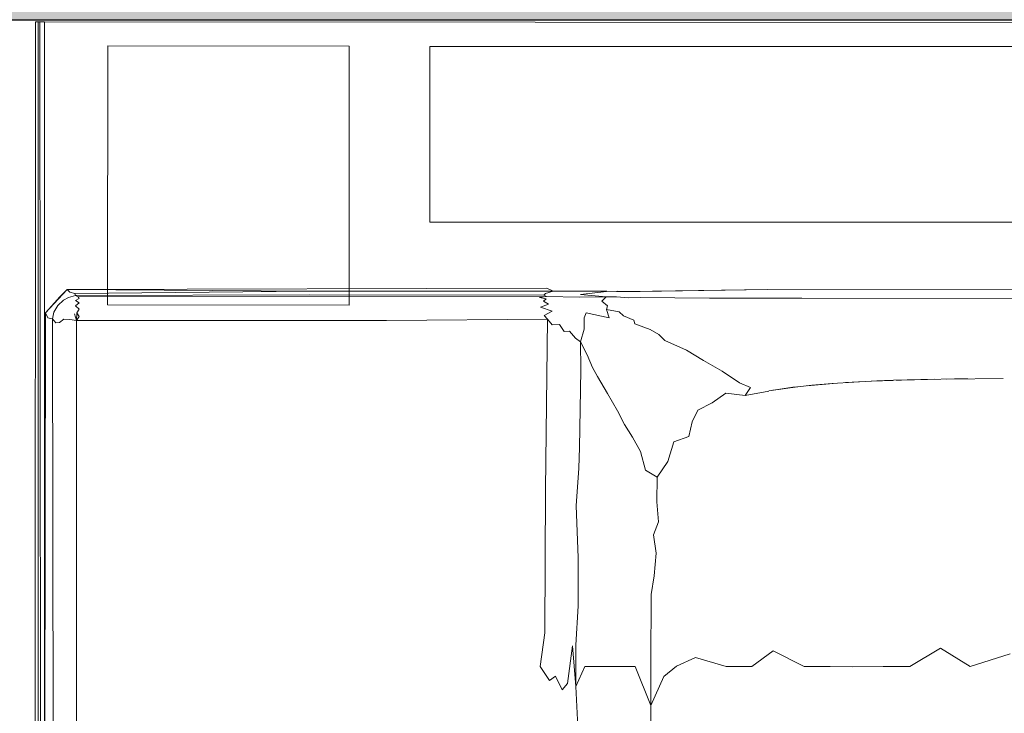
# Model space of a CAD drawing. Header units: millimetres. Extents: x -63554 to 200, y -19084 to 40052.
# Tile 113 of 120: x -50508 to -50059, y 35454 to 35770. Entities that reach past the tile are written whole.
import ezdxf

# ---------------------------------------------------------------- set-up
doc = ezdxf.new("R2010")
doc.units = ezdxf.units.MM
doc.header["$MEASUREMENT"] = 0
doc.linetypes.add('Dotted', pattern=[317.499995, 0, -317.499995])
for name, color, linetype in [('1241_Välisseinad', 7, 'Continuous'), ('New_014_Ruumi netopind', 7, 'Continuous'), ('New_1321_Põranda kattetarindid', 7, 'Continuous'), ('New_SA- santehnika', 7, 'Continuous')]:
    doc.layers.add(name, color=color, linetype=linetype)
for name, color, linetype, lineweight in [('1241_Välisseinad_Pen_No__101', 252, 'Continuous', 13), ('1241_Välisseinad_Pen_No__41', 7, 'Continuous', 25), ('New_1321_Põranda kattetarindid_Pen_No__41', 7, 'Continuous', 25), ('New_SA- santehnika_Pen_No__101', 252, 'Continuous', 13)]:
    doc.layers.add(name, color=color, linetype=linetype, lineweight=lineweight)

# ---------------------------------------------------------------- blocks, each defined once
blk = doc.blocks.new('Slab_170_1', base_point=(-50679.95, 30139.83))
at = {"layer": 'New_1321_Põranda kattetarindid_Pen_No__41', "color": 7, "linetype": 'Dotted', "lineweight": 25, "flags": 128}
blk.add_lwpolyline([(-50679.95, 30139.83), (-50632.81, 35769.83), (-47328.7, 35769.83), (-47385.46, 30139.83)], close=True, dxfattribs=at)
blk = doc.blocks.new('Wall_172_1', base_point=(-59329.31, 35769.83))
at = {"layer": '1241_Välisseinad_Pen_No__101', "linetype": 'Continuous', "lineweight": 0, "true_color": 0x4c4c4c}
blk.add_hatch(color=251, dxfattribs=at).paths.add_polyline_path([(-51349.12, 36089.83), (-51349.12, 35769.83), (-50009.12, 35769.83), (-50009.12, 36089.83)])
at = {"layer": '1241_Välisseinad_Pen_No__41', "color": 7, "linetype": 'Continuous', "lineweight": 25, "flags": 128}
blk.add_lwpolyline([(-50632.81, 35769.83), (-50009.12, 35769.83)], dxfattribs=at)
blk = doc.blocks.new('DURAVIT_234880-DuraSquare-sink(1)[276]_1', base_point=(-50100.3, 35768.56))
at = {"layer": 'New_SA- santehnika_Pen_No__101', "color": 252, "linetype": 'Continuous', "lineweight": 13}
for p, q in [((-50500.25, 35768.82), (-50500.54, 35320.69)), ((-50500.25, 35768.82), (-50500.54, 35320.69)), ((-50500.25, 35768.82), (-50500.11, 35768.82)), ((-50500.25, 35768.82), (-50500.11, 35768.82)), ((-50500.11, 35768.82), (-50499.7, 35768.82)), ((-50500.11, 35768.82), (-50499.7, 35768.82)), ((-50499.7, 35768.82), (-50499.09, 35768.82)), ((-50499.7, 35768.82), (-50499.09, 35768.82)), ((-50499.09, 35768.82), (-50499.1, 35320.69)), ((-50499.09, 35768.82), (-50499.1, 35320.69)), ((-50499.09, 35768.82), (-50498.38, 35768.82)), ((-50499.09, 35768.82), (-50498.38, 35768.82)), ((-50497.88, 35320.84), (-50498.38, 35768.82)), ((-50498.38, 35768.82), (-50497.82, 35768.82)), ((-50497.88, 35320.84), (-50498.38, 35768.82)), ((-50498.38, 35768.82), (-50497.82, 35768.82)), ((-50497.82, 35768.82), (-50497.6, 35768.82)), ((-50497.82, 35768.82), (-50497.6, 35768.82)), ((-50497.6, 35768.82), (-50497.18, 35768.82)), ((-50497.6, 35768.82), (-50497.18, 35768.82)), ((-50497.18, 35768.82), (-50496.25, 35768.82)), ((-50497.18, 35768.82), (-50496.25, 35768.82)), ((-50496.31, 35316.08), (-50496.25, 35768.82)), ((-50496.31, 35316.08), (-50496.25, 35768.82)), ((-50496.25, 35768.82), (-49703.42, 35768.3)), ((-50496.25, 35768.82), (-49703.42, 35768.3)), ((-50485.92, 35646.95), (-50495.7, 35636.23)), ((-50485.92, 35646.95), (-50495.7, 35636.23)), ((-50489.23, 35643.5), (-50485.92, 35646.95)), ((-50489.23, 35643.5), (-50485.92, 35646.95)), ((-50267.38, 35647.48), (-50485.92, 35646.95)), ((-50267.38, 35647.48), (-50485.92, 35646.95)), ((-50484.62, 35645.62), (-50485.92, 35646.95)), ((-50485.92, 35646.95), (-50375.39, 35646.12)), ((-50484.62, 35645.62), (-50485.92, 35646.95)), ((-50485.92, 35646.95), (-50375.39, 35646.12)), ((-50482.34, 35645.12), (-50484.62, 35645.62)), ((-50482.34, 35645.12), (-50484.62, 35645.62)), ((-50375.39, 35646.12), (-50482.34, 35645.12)), ((-50375.39, 35646.12), (-50482.34, 35645.12)), ((-50482.05, 35644.1), (-50482.34, 35645.12)), ((-50482.05, 35644.1), (-50482.34, 35645.12)), ((-50375.39, 35646.12), (-50264.46, 35646.17)), ((-50375.39, 35646.12), (-50264.46, 35646.17)), ((-50268.8, 35644.27), (-50267.97, 35645.04)), ((-50268.8, 35644.27), (-50267.97, 35645.04)), ((-50267.97, 35645.04), (-50264.46, 35646.17)), ((-50267.97, 35645.04), (-50264.46, 35646.17)), ((-50264.46, 35646.17), (-50267.38, 35647.48)), ((-50264.46, 35646.17), (-50267.38, 35647.48)), ((-50240.04, 35646.06), (-50264.46, 35646.17)), ((-50264.46, 35646.17), (-50240.27, 35646.05)), ((-50240.04, 35646.06), (-50264.46, 35646.17)), ((-50264.46, 35646.17), (-50240.27, 35646.05)), ((-50240.27, 35646.05), (-50252.12, 35644.64)), ((-50240.27, 35646.05), (-50252.12, 35644.64)), ((-50240.27, 35646.05), (-50235.43, 35646.09)), ((-50240.27, 35646.05), (-50235.43, 35646.09)), ((-50235.25, 35646.03), (-50235.69, 35646.04)), ((-50235.25, 35646.03), (-50235.69, 35646.04)), ((-50235.43, 35646.09), (-50229.79, 35646.01)), ((-50235.43, 35646.09), (-50229.79, 35646.01)), ((-50229.79, 35646.01), (-50235.25, 35646.03)), ((-50229.79, 35646.01), (-50235.25, 35646.03)), ((-50166.98, 35646.85), (-50229.79, 35646.01)), ((-50166.98, 35646.85), (-50229.79, 35646.01)), ((-50229.79, 35646.01), (-50224.95, 35646.05)), ((-50229.79, 35646.01), (-50224.95, 35646.05)), ((-50226.53, 35646.03), (-50226.53, 35646.05)), ((-50226.53, 35646.03), (-50226.53, 35646.05)), ((-50224.95, 35646.05), (-50166.98, 35646.85)), ((-50224.95, 35646.05), (-50166.98, 35646.85)), ((-50222.05, 35646.09), (-50222.05, 35646.11)), ((-50222.05, 35646.09), (-50222.05, 35646.11)), ((-50215.29, 35646.18), (-50215.29, 35646.2)), ((-50215.29, 35646.18), (-50215.29, 35646.2)), ((-50027.04, 35646.78), (-50166.98, 35646.85)), ((-50027.04, 35646.78), (-50166.98, 35646.85)), ((-50493.06, 35639.34), (-50489.23, 35643.5)), ((-50493.06, 35639.34), (-50489.23, 35643.5)), ((-50490.22, 35639.64), (-50487.52, 35642)), ((-50490.22, 35639.64), (-50487.52, 35642)), ((-50487.52, 35642), (-50485.36, 35643.23)), ((-50487.52, 35642), (-50485.36, 35643.23)), ((-50485.36, 35643.23), (-50482.05, 35644.1)), ((-50485.36, 35643.23), (-50482.05, 35644.1)), ((-50375.39, 35644.43), (-50482.05, 35644.1)), ((-50375.39, 35644.43), (-50482.05, 35644.1)), ((-50482.05, 35644.1), (-50480.9, 35643.56)), ((-50482.05, 35644.1), (-50480.9, 35643.56)), ((-50480.43, 35642.83), (-50482.05, 35641.92)), ((-50480.43, 35642.83), (-50482.05, 35641.92)), ((-50482.05, 35641.92), (-50480.46, 35640.84)), ((-50482.05, 35641.92), (-50480.46, 35640.84)), ((-50480.46, 35640.84), (-50482.03, 35639.42)), ((-50480.46, 35640.84), (-50482.03, 35639.42)), ((-50480.9, 35643.56), (-50267.64, 35643.76)), ((-50480.9, 35643.56), (-50267.64, 35643.76)), ((-50480.9, 35643.56), (-50480.43, 35642.83)), ((-50480.9, 35643.56), (-50480.43, 35642.83)), ((-50375.39, 35644.43), (-50268.8, 35644.27)), ((-50375.39, 35644.43), (-50268.8, 35644.27)), ((-50270.74, 35643.25), (-50267.64, 35643.76)), ((-50270.74, 35643.25), (-50267.64, 35643.76)), ((-50267.74, 35642.68), (-50270.74, 35643.25)), ((-50267.74, 35642.68), (-50270.74, 35643.25)), ((-50270.25, 35638.8), (-50266.64, 35640.2)), ((-50270.25, 35638.8), (-50266.64, 35640.2)), ((-50268.87, 35641.56), (-50267.74, 35642.68)), ((-50268.87, 35641.56), (-50267.74, 35642.68)), ((-50266.64, 35640.2), (-50268.87, 35641.56)), ((-50266.64, 35640.2), (-50268.87, 35641.56)), ((-50267.64, 35643.76), (-50268.8, 35644.27)), ((-50267.64, 35643.76), (-50268.8, 35644.27)), ((-50267.64, 35643.76), (-50252.57, 35643.35)), ((-50267.64, 35643.76), (-50252.57, 35643.35)), ((-50252.57, 35643.35), (-50240.39, 35643.55)), ((-50252.57, 35643.35), (-50240.39, 35643.55)), ((-50252.12, 35644.64), (-50240.39, 35643.55)), ((-50252.12, 35644.64), (-50240.39, 35643.55)), ((-50240.39, 35643.55), (-50242.32, 35641.56)), ((-50240.39, 35643.55), (-50242.32, 35641.56)), ((-50242.32, 35641.56), (-50239.78, 35639.46)), ((-50242.32, 35641.56), (-50239.78, 35639.46)), ((-50235.63, 35643.54), (-50240.39, 35643.55)), ((-50235.63, 35643.54), (-50240.39, 35643.55)), ((-50230.13, 35643.15), (-50235.63, 35643.54)), ((-50230.13, 35643.15), (-50235.63, 35643.54)), ((-50224.94, 35643.21), (-50230.13, 35643.15)), ((-50224.94, 35643.21), (-50230.13, 35643.15)), ((-50193.29, 35642.94), (-50224.94, 35643.21)), ((-50193.29, 35642.94), (-50224.94, 35643.21)), ((-50151.2, 35642.9), (-50193.29, 35642.94)), ((-50151.2, 35642.9), (-50193.29, 35642.94)), ((-50001.08, 35642.83), (-50151.2, 35642.9)), ((-50001.08, 35642.83), (-50151.2, 35642.9)), ((-50495.7, 35636.23), (-50496.31, 35316.08)), ((-50495.7, 35636.23), (-50496.31, 35316.08)), ((-50495.7, 35636.23), (-50493.06, 35639.34)), ((-50495.7, 35636.23), (-50493.06, 35639.34)), ((-50495.7, 35636.23), (-50494.63, 35633.98)), ((-50495.7, 35636.23), (-50494.63, 35633.98)), ((-50492.54, 35633.48), (-50491.94, 35636.49)), ((-50492.54, 35633.48), (-50491.94, 35636.49)), ((-50491.94, 35636.49), (-50490.22, 35639.64)), ((-50491.94, 35636.49), (-50490.22, 35639.64)), ((-50482.55, 35635.85), (-50481.58, 35632.72)), ((-50482.55, 35635.85), (-50481.58, 35632.72)), ((-50482.03, 35639.42), (-50480.48, 35638)), ((-50482.03, 35639.42), (-50480.48, 35638)), ((-50481.58, 35632.72), (-50481.56, 35636.26)), ((-50481.58, 35632.72), (-50481.56, 35636.26)), ((-50480.48, 35638), (-50481.56, 35636.26)), ((-50480.48, 35638), (-50481.56, 35636.26)), ((-50481.56, 35636.26), (-50480.5, 35634.6)), ((-50481.56, 35636.26), (-50480.5, 35634.6)), ((-50265.01, 35637.06), (-50270.25, 35638.8)), ((-50265.01, 35637.06), (-50270.25, 35638.8)), ((-50268.64, 35635.12), (-50265.01, 35637.06)), ((-50268.64, 35635.12), (-50265.01, 35637.06)), ((-50249.43, 35636.33), (-50250.36, 35633.93)), ((-50249.43, 35636.33), (-50250.36, 35633.93)), ((-50239.05, 35633.91), (-50249.43, 35636.33)), ((-50239.05, 35633.91), (-50249.43, 35636.33)), ((-50240.24, 35637.85), (-50239.78, 35639.46)), ((-50240.24, 35637.85), (-50239.78, 35639.46)), ((-50240.24, 35637.85), (-50239.05, 35633.91)), ((-50234.45, 35636.75), (-50240.24, 35637.85)), ((-50240.24, 35637.85), (-50239.05, 35633.91)), ((-50234.45, 35636.75), (-50240.24, 35637.85)), ((-50232.56, 35634.97), (-50234.45, 35636.75)), ((-50232.56, 35634.97), (-50234.45, 35636.75)), ((-50494.63, 35633.98), (-50493.5, 35633.69)), ((-50494.63, 35633.98), (-50493.5, 35633.69)), ((-50493.5, 35633.69), (-50492.54, 35633.48)), ((-50493.5, 35633.69), (-50492.54, 35633.48)), ((-50492.54, 35633.48), (-50492.19, 35372.48)), ((-50492.54, 35633.48), (-50491.08, 35631.67)), ((-50492.54, 35633.48), (-50492.19, 35372.48)), ((-50492.54, 35633.48), (-50491.08, 35631.67)), ((-50491.08, 35631.67), (-50489.45, 35631.82)), ((-50491.08, 35631.67), (-50489.45, 35631.82)), ((-50489.45, 35631.82), (-50487.36, 35633.41)), ((-50489.45, 35631.82), (-50487.36, 35633.41)), ((-50484.66, 35633.15), (-50487.36, 35633.41)), ((-50484.66, 35633.15), (-50487.36, 35633.41)), ((-50484.66, 35633.15), (-50481.58, 35632.72)), ((-50484.66, 35633.15), (-50481.58, 35632.72)), ((-50481.58, 35632.72), (-50481.67, 35372.48)), ((-50481.58, 35632.72), (-50481.67, 35372.48)), ((-50480.5, 35634.6), (-50481.58, 35632.72)), ((-50480.5, 35634.6), (-50481.58, 35632.72)), ((-50340.43, 35632.72), (-50481.58, 35632.72)), ((-50340.43, 35632.72), (-50481.58, 35632.72)), ((-50267.08, 35633.32), (-50340.43, 35632.72)), ((-50267.08, 35633.32), (-50340.43, 35632.72)), ((-50267.08, 35633.32), (-50268.64, 35635.12)), ((-50267.08, 35633.32), (-50268.64, 35635.12)), ((-50268.01, 35555.7), (-50267.08, 35633.32)), ((-50268.01, 35555.7), (-50267.08, 35633.32)), ((-50267.08, 35633.32), (-50265.02, 35630.77)), ((-50267.08, 35633.32), (-50265.02, 35630.77)), ((-50250.36, 35633.93), (-50250.42, 35628.75)), ((-50250.36, 35633.93), (-50250.42, 35628.75)), ((-50227.78, 35632.9), (-50232.56, 35634.97)), ((-50227.78, 35632.9), (-50232.56, 35634.97)), ((-50227.34, 35631.25), (-50227.78, 35632.9)), ((-50227.34, 35631.25), (-50227.78, 35632.9)), ((-50220.36, 35628.61), (-50227.34, 35631.25)), ((-50220.36, 35628.61), (-50227.34, 35631.25)), ((-50265.02, 35630.77), (-50261.6, 35631.01)), ((-50265.02, 35630.77), (-50261.6, 35631.01)), ((-50261.6, 35631.01), (-50259.56, 35627.8)), ((-50261.6, 35631.01), (-50259.56, 35627.8)), ((-50259.56, 35627.8), (-50257.14, 35627.87)), ((-50259.56, 35627.8), (-50257.14, 35627.87)), ((-50257.14, 35627.87), (-50254.43, 35624.78)), ((-50257.14, 35627.87), (-50254.43, 35624.78)), ((-50250.42, 35628.75), (-50252.04, 35623.1)), ((-50250.42, 35628.75), (-50252.04, 35623.1)), ((-50216.43, 35626.34), (-50220.36, 35628.61)), ((-50216.43, 35626.34), (-50220.36, 35628.61)), ((-50254.43, 35624.78), (-50252.04, 35623.1)), ((-50254.43, 35624.78), (-50252.04, 35623.1)), ((-50251.95, 35610.33), (-50252.04, 35623.1)), ((-50252.04, 35623.1), (-50248.97, 35617.2)), ((-50251.95, 35610.33), (-50252.04, 35623.1)), ((-50252.04, 35623.1), (-50248.97, 35617.2)), ((-50213.71, 35623.68), (-50216.43, 35626.34)), ((-50213.71, 35623.68), (-50216.43, 35626.34)), ((-50203.86, 35619.31), (-50213.71, 35623.68)), ((-50203.86, 35619.31), (-50213.71, 35623.68)), ((-50196.11, 35614.6), (-50203.86, 35619.31)), ((-50196.11, 35614.6), (-50203.86, 35619.31)), ((-50248.97, 35617.2), (-50246.65, 35611.29)), ((-50248.97, 35617.2), (-50246.65, 35611.29)), ((-50187.52, 35609.67), (-50196.11, 35614.6)), ((-50187.52, 35609.67), (-50196.11, 35614.6)), ((-50252.21, 35592.32), (-50251.95, 35610.33)), ((-50252.21, 35592.32), (-50251.95, 35610.33)), ((-50246.65, 35611.29), (-50244.33, 35607.26)), ((-50246.65, 35611.29), (-50244.33, 35607.26)), ((-50179.72, 35604.4), (-50187.52, 35609.67)), ((-50179.72, 35604.4), (-50187.52, 35609.67)), ((-50244.33, 35607.26), (-50239.75, 35599.49)), ((-50244.33, 35607.26), (-50239.75, 35599.49)), ((-50174.63, 35602.17), (-50179.72, 35604.4)), ((-50174.63, 35602.17), (-50179.72, 35604.4)), ((-50127.61, 35604.72), (-50137.52, 35604.08)), ((-50127.61, 35604.72), (-50137.52, 35604.08)), ((-50131.4, 35604.47), (-50113.65, 35605.37)), ((-50131.4, 35604.47), (-50113.65, 35605.37)), ((-50117.06, 35605.23), (-50127.61, 35604.72)), ((-50117.06, 35605.23), (-50127.61, 35604.72)), ((-50114.56, 35605.32), (-50117.06, 35605.23)), ((-50114.56, 35605.32), (-50117.06, 35605.23)), ((-50109.64, 35605.5), (-50113.46, 35605.36)), ((-50109.64, 35605.5), (-50113.46, 35605.36)), ((-50109.54, 35605.51), (-50090.87, 35605.99)), ((-50109.54, 35605.51), (-50090.87, 35605.99)), ((-50105.87, 35605.63), (-50108.23, 35605.55)), ((-50105.87, 35605.63), (-50108.23, 35605.55)), ((-50094.09, 35605.93), (-50105.87, 35605.63)), ((-50094.09, 35605.93), (-50105.87, 35605.63)), ((-50081.71, 35606.15), (-50094.09, 35605.93)), ((-50081.71, 35606.15), (-50094.09, 35605.93)), ((-50085.15, 35606.09), (-50059.57, 35606.33)), ((-50085.15, 35606.09), (-50059.57, 35606.33)), ((-50075.67, 35606.18), (-50081.71, 35606.15)), ((-50075.67, 35606.18), (-50081.71, 35606.15)), ((-50177.04, 35598.65), (-50174.63, 35602.17)), ((-50177.04, 35598.65), (-50174.63, 35602.17)), ((-50166.24, 35600.63), (-50177.04, 35598.65)), ((-50166.24, 35600.63), (-50177.04, 35598.65)), ((-50166.25, 35600.7), (-50153.2, 35602.58)), ((-50166.25, 35600.7), (-50153.2, 35602.58)), ((-50163.29, 35601.17), (-50164.45, 35600.96)), ((-50163.29, 35601.17), (-50164.45, 35600.96)), ((-50155.35, 35602.32), (-50163.29, 35601.17)), ((-50155.35, 35602.32), (-50163.29, 35601.17)), ((-50153.55, 35602.53), (-50155.35, 35602.32)), ((-50153.55, 35602.53), (-50155.35, 35602.32)), ((-50146.77, 35603.28), (-50153.15, 35602.57)), ((-50146.77, 35603.28), (-50153.15, 35602.57)), ((-50148.88, 35603.05), (-50136.97, 35604.11)), ((-50148.88, 35603.05), (-50136.97, 35604.11)), ((-50137.52, 35604.08), (-50146.77, 35603.28)), ((-50137.52, 35604.08), (-50146.77, 35603.28)), ((-50239.75, 35599.49), (-50235.29, 35591.58)), ((-50239.75, 35599.49), (-50235.29, 35591.58)), ((-50192.17, 35595.19), (-50185.95, 35599.6)), ((-50192.17, 35595.19), (-50185.95, 35599.6)), ((-50185.95, 35599.6), (-50177.04, 35598.65)), ((-50185.95, 35599.6), (-50177.04, 35598.65)), ((-50252.58, 35574.83), (-50252.21, 35592.32)), ((-50252.58, 35574.83), (-50252.21, 35592.32)), ((-50235.29, 35591.58), (-50232.08, 35585.34)), ((-50235.29, 35591.58), (-50232.08, 35585.34)), ((-50201.25, 35586.53), (-50198.63, 35591.96)), ((-50201.25, 35586.53), (-50198.63, 35591.96)), ((-50198.63, 35591.96), (-50192.17, 35595.19)), ((-50198.63, 35591.96), (-50192.17, 35595.19)), ((-50202.68, 35579.92), (-50201.25, 35586.53)), ((-50202.68, 35579.92), (-50201.25, 35586.53)), ((-50232.08, 35585.34), (-50228.39, 35579.62)), ((-50232.08, 35585.34), (-50228.39, 35579.62)), ((-50228.39, 35579.62), (-50224.82, 35573.05)), ((-50228.39, 35579.62), (-50224.82, 35573.05)), ((-50209.55, 35577.41), (-50202.68, 35579.92)), ((-50209.55, 35577.41), (-50202.68, 35579.92)), ((-50252.77, 35565.49), (-50252.58, 35574.83)), ((-50252.77, 35565.49), (-50252.58, 35574.83)), ((-50224.82, 35573.05), (-50222.45, 35564.65)), ((-50224.82, 35573.05), (-50222.45, 35564.65)), ((-50212.25, 35568.55), (-50209.55, 35577.41)), ((-50212.25, 35568.55), (-50209.55, 35577.41)), ((-50217.22, 35561.45), (-50212.25, 35568.55)), ((-50217.22, 35561.45), (-50212.25, 35568.55)), ((-50254.1, 35548.32), (-50252.77, 35565.49)), ((-50254.1, 35548.32), (-50252.77, 35565.49)), ((-50222.45, 35564.65), (-50217.22, 35561.45)), ((-50222.45, 35564.65), (-50217.22, 35561.45)), ((-50217.28, 35550.12), (-50217.22, 35561.45)), ((-50217.28, 35550.12), (-50217.22, 35561.45)), ((-50268.37, 35490.51), (-50268.01, 35555.7)), ((-50268.37, 35490.51), (-50268.01, 35555.7)), ((-50253.13, 35524.75), (-50254.1, 35548.32)), ((-50253.13, 35524.75), (-50254.1, 35548.32)), ((-50216.56, 35541.03), (-50217.28, 35550.12)), ((-50216.56, 35541.03), (-50217.28, 35550.12)), ((-50218.78, 35535.06), (-50216.56, 35541.03)), ((-50218.78, 35535.06), (-50216.56, 35541.03)), ((-50217.61, 35526.72), (-50218.78, 35535.06)), ((-50217.61, 35526.72), (-50218.78, 35535.06)), ((-50253.12, 35502.7), (-50253.13, 35524.75)), ((-50253.12, 35502.7), (-50253.13, 35524.75)), ((-50218.6, 35516.38), (-50217.61, 35526.72)), ((-50218.6, 35516.38), (-50217.61, 35526.72)), ((-50219.84, 35507.93), (-50218.6, 35516.38)), ((-50219.84, 35507.93), (-50218.6, 35516.38)), ((-50219.83, 35497.56), (-50219.84, 35507.93)), ((-50219.83, 35497.56), (-50219.84, 35507.93)), ((-50254.14, 35484.8), (-50253.12, 35502.7)), ((-50254.14, 35484.8), (-50253.12, 35502.7)), ((-50219.83, 35497.56), (-50220.07, 35486.71)), ((-50219.83, 35497.56), (-50220.07, 35486.71)), ((-50270.5, 35475.16), (-50268.37, 35490.51)), ((-50270.5, 35475.16), (-50268.37, 35490.51)), ((-50255.65, 35484.52), (-50257.95, 35467.34)), ((-50255.65, 35484.52), (-50257.95, 35467.34)), ((-50254.16, 35465.96), (-50255.65, 35484.52)), ((-50254.16, 35465.96), (-50255.65, 35484.52)), ((-50254.16, 35465.96), (-50254.14, 35484.8)), ((-50254.16, 35465.96), (-50254.14, 35484.8)), ((-50220.04, 35457.41), (-50220.07, 35486.71)), ((-50220.04, 35457.41), (-50220.07, 35486.71)), ((-50102.12, 35475.05), (-50088.11, 35483.4)), ((-50102.12, 35475.05), (-50088.11, 35483.4)), ((-50088.11, 35483.4), (-50074.64, 35475.17)), ((-50088.11, 35483.4), (-50074.64, 35475.17)), ((-50208.3, 35475.25), (-50199.76, 35479.29)), ((-50208.3, 35475.25), (-50199.76, 35479.29)), ((-50199.76, 35479.29), (-50185.77, 35475.11)), ((-50199.76, 35479.29), (-50185.77, 35475.11)), ((-50174.02, 35475.1), (-50164.33, 35482.33)), ((-50174.02, 35475.1), (-50164.33, 35482.33)), ((-50164.33, 35482.33), (-50150.28, 35475.08)), ((-50164.33, 35482.33), (-50150.28, 35475.08)), ((-50074.64, 35475.17), (-50056.33, 35480.88)), ((-50074.64, 35475.17), (-50056.33, 35480.88)), ((-50266.21, 35468.7), (-50270.5, 35475.16)), ((-50266.21, 35468.7), (-50270.5, 35475.16)), ((-50250.09, 35475.15), (-50254.16, 35465.96)), ((-50250.09, 35475.15), (-50254.16, 35465.96)), ((-50246.83, 35475.15), (-50250.09, 35475.15)), ((-50246.83, 35475.15), (-50250.09, 35475.15)), ((-50243.22, 35475.15), (-50246.83, 35475.15)), ((-50243.22, 35475.15), (-50246.83, 35475.15)), ((-50238.67, 35475.14), (-50243.22, 35475.15)), ((-50238.67, 35475.14), (-50243.22, 35475.15)), ((-50233.76, 35475.14), (-50238.67, 35475.14)), ((-50233.76, 35475.14), (-50238.67, 35475.14)), ((-50227.16, 35475.13), (-50233.76, 35475.14)), ((-50227.16, 35475.13), (-50233.76, 35475.14)), ((-50220.04, 35457.41), (-50227.16, 35475.13)), ((-50220.04, 35457.41), (-50227.16, 35475.13)), ((-50214.07, 35470.63), (-50208.3, 35475.25)), ((-50214.07, 35470.63), (-50208.3, 35475.25)), ((-50185.77, 35475.11), (-50174.02, 35475.1)), ((-50185.77, 35475.11), (-50174.02, 35475.1)), ((-50150.28, 35475.08), (-50138.31, 35475.08)), ((-50150.28, 35475.08), (-50138.31, 35475.08)), ((-50138.31, 35475.08), (-50128.36, 35474.97)), ((-50138.31, 35475.08), (-50128.36, 35474.97)), ((-50128.36, 35474.97), (-50114.22, 35475.06)), ((-50128.36, 35474.97), (-50114.22, 35475.06)), ((-50114.22, 35475.06), (-50102.12, 35475.05)), ((-50114.22, 35475.06), (-50102.12, 35475.05)), ((-50263.44, 35470.78), (-50266.21, 35468.7)), ((-50263.44, 35470.78), (-50266.21, 35468.7)), ((-50260.41, 35464.45), (-50263.44, 35470.78)), ((-50260.41, 35464.45), (-50263.44, 35470.78)), ((-50220.04, 35457.41), (-50214.07, 35470.63)), ((-50220.04, 35457.41), (-50214.07, 35470.63)), ((-50257.95, 35467.34), (-50260.41, 35464.45)), ((-50257.95, 35467.34), (-50260.41, 35464.45)), ((-50253.15, 35444.68), (-50254.16, 35465.96)), ((-50253.15, 35444.68), (-50254.16, 35465.96)), ((-50219.99, 35450.02), (-50220.04, 35457.41)), ((-50219.99, 35450.02), (-50220.04, 35457.41))]:
    blk.add_line(p, q, dxfattribs=at)
blk = doc.blocks.new('Sanitary_Dispensers_Mediclinics_Liquid-soap-dispenser-Lever-DJP0034x(1)[278]_1', base_point=(-50412.41, 35757.86))
at = {"layer": 'New_SA- santehnika_Pen_No__101', "color": 252, "linetype": 'Continuous', "lineweight": 13, "flags": 128}
blk.add_lwpolyline([(-50357.41, 35757.83), (-50357.49, 35639.83), (-50467.49, 35639.9), (-50467.41, 35757.9)], close=True, dxfattribs=at)
blk = doc.blocks.new('Sanitary_Mirrors_Ideagroup_ASOLA-mirror_ITA[306]_1', base_point=(-50070.72, 35757.64))
at = {"layer": 'New_SA- santehnika_Pen_No__101', "color": 252, "linetype": 'Continuous', "lineweight": 13, "flags": 128}
blk.add_lwpolyline([(-50320.72, 35677.64), (-49820.72, 35677.64), (-49820.72, 35757.64), (-50320.72, 35757.64)], close=True, dxfattribs=at)

msp = doc.modelspace()

# ---------------------------------------------------------------- linework, layer by layer
at = {"layer": 'New_014_Ruumi netopind', "color": 254, "linetype": 'Continuous', "lineweight": 0, "true_color": 0xfdf2d0, "flags": 128}
msp.add_lwpolyline([(-48771.03, 35769.83), (-50632.81, 35769.83), (-50647.88, 33969.83), (-48771.03, 33969.83)], close=True, dxfattribs=at)

# ---------------------------------------------------------------- block references
at = {"layer": '1241_Välisseinad', "color": 7, "lineweight": 25}
msp.add_blockref('Wall_172_1', (-59329.31, 35769.83), dxfattribs=at)
at = {"layer": 'New_1321_Põranda kattetarindid', "color": 7, "linetype": 'Dotted', "lineweight": 25}
msp.add_blockref('Slab_170_1', (-50679.95, 30139.83), dxfattribs=at)
at = {"layer": 'New_SA- santehnika', "color": 252, "linetype": 'Continuous', "lineweight": 13}
for name, p in [('DURAVIT_234880-DuraSquare-sink(1)[276]_1', (-50100.3, 35768.56)), ('Sanitary_Dispensers_Mediclinics_Liquid-soap-dispenser-Lever-DJP0034x(1)[278]_1', (-50412.41, 35757.86)), ('Sanitary_Mirrors_Ideagroup_ASOLA-mirror_ITA[306]_1', (-50070.72, 35757.64))]:
    msp.add_blockref(name, p, dxfattribs=at)

doc.saveas('drawing.dxf')
